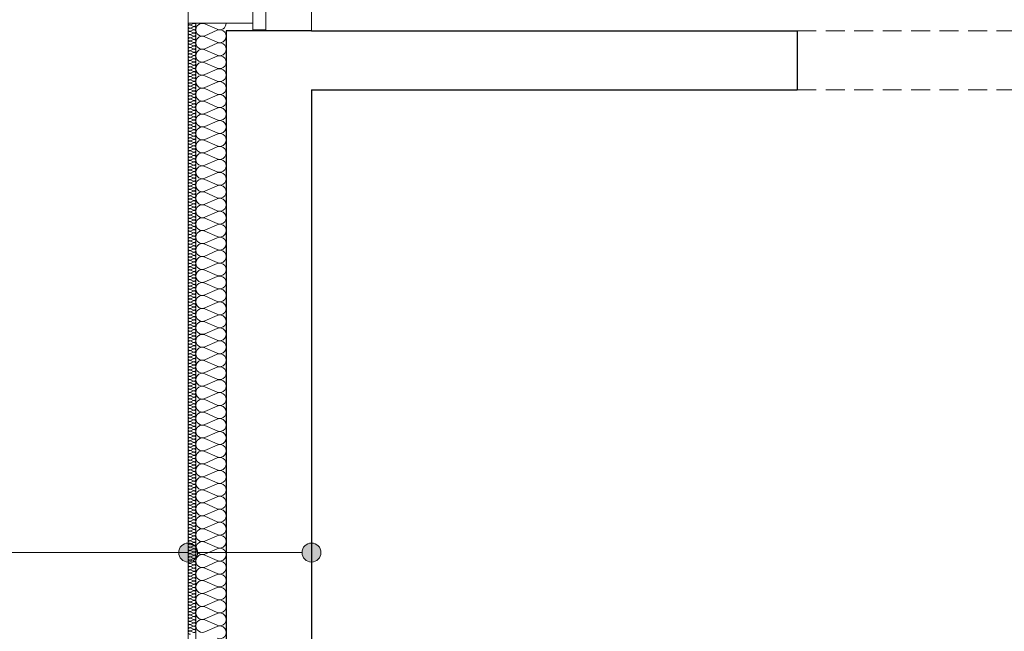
# Model space of a CAD drawing. Extents: x -438200 to -357500, y 15000 to 163871.
# Tile 39 of 148: x -431373 to -426184, y 69303 to 72529. Entities that reach past the tile are written whole.
import ezdxf

# ---------------------------------------------------------------- set-up
doc = ezdxf.new("R2010")
doc.units = 0
doc.header["$MEASUREMENT"] = 0
doc.linetypes.add('Krawędzie ukryte', pattern=[150, 100, -50])
for name, color, linetype in [('#podkład', 252, 'Continuous'), ('Arch ocieplenie', 252, 'Continuous'), ('Arch opisy', 252, 'Continuous'), ('Inwent Izolacje', 252, 'Continuous')]:
    doc.layers.add(name, color=color, linetype=linetype)
for name, color, linetype, lineweight in [('Arch ocieplenie_Nr_Pióra__9', 252, 'Continuous', 13), ('Arch opisy_Nr_Pióra__21', 252, 'Continuous', 9), ('Arch wykończenie_Nr_Pióra__3', 252, 'Continuous', 18), ('Inwent Izolacje_Nr_Pióra__2', 252, 'Continuous', 13), ('INWENT. OKNA_Nr_Pióra__5', 252, 'Continuous', 13), ('INWENT.ŚCIANY_Nr_Pióra__1', 252, 'Continuous', 25), ('INWENT.ŚCIANY_Nr_Pióra__2', 252, 'Continuous', 13), ('INWENT.ŚCIANY_Nr_Pióra__21', 252, 'Continuous', 9), ('Istniejące stropy_Nr_Pióra__5', 252, 'Continuous', 13)]:
    doc.layers.add(name, color=color, linetype=linetype, lineweight=lineweight)

# ---------------------------------------------------------------- blocks, each defined once
blk = doc.blocks.new('Izolacja cieplna 14_195', base_point=(-430484.9, 62322.6))
at = {"layer": 'Arch ocieplenie_Nr_Pióra__9', "linetype": 'Continuous'}
for p, q in [((-430456.9, 62321.9), (-430473, 62314.8)), ((-430473, 62313.4), (-430456.9, 62306.3)), ((-430456.9, 62304.9), (-430473, 62297.8)), ((-430473, 62296.4), (-430456.9, 62289.3)), ((-430456.9, 62287.9), (-430473, 62280.8)), ((-430473, 62279.4), (-430456.9, 62272.3)), ((-430456.9, 62270.9), (-430473, 62263.8)), ((-430473, 62262.4), (-430456.9, 62255.3)), ((-430456.9, 62253.9), (-430473, 62246.8)), ((-430473, 62245.4), (-430456.9, 62238.3)), ((-430456.9, 62236.9), (-430473, 62229.8)), ((-430473, 62228.4), (-430456.9, 62221.3)), ((-430456.9, 62219.9), (-430473, 62212.8)), ((-430473, 62211.4), (-430456.9, 62204.3)), ((-430456.9, 62202.9), (-430473, 62195.8)), ((-430473, 62194.4), (-430456.9, 62187.3)), ((-430456.9, 62185.9), (-430473, 62178.8)), ((-430473, 62177.4), (-430456.9, 62170.3)), ((-430456.9, 62168.9), (-430473, 62161.8)), ((-430473, 62160.4), (-430456.9, 62153.3)), ((-430456.9, 62151.9), (-430473, 62144.8)), ((-430473, 62143.4), (-430456.9, 62136.3)), ((-430456.9, 62134.9), (-430473, 62127.8)), ((-430473, 62126.4), (-430456.9, 62119.3)), ((-430456.9, 62117.9), (-430473, 62110.8)), ((-430473, 62109.4), (-430456.9, 62102.3)), ((-430456.9, 62100.9), (-430473, 62093.8)), ((-430473, 62092.4), (-430456.9, 62085.3)), ((-430456.9, 62083.9), (-430473, 62076.8)), ((-430473, 62075.4), (-430456.9, 62068.3)), ((-430456.9, 62066.9), (-430473, 62059.8)), ((-430473, 62058.4), (-430456.9, 62051.3)), ((-430456.9, 62049.9), (-430473, 62042.8)), ((-430473, 62041.4), (-430456.9, 62034.3)), ((-430456.9, 62032.9), (-430473, 62025.8)), ((-430473, 62024.4), (-430456.9, 62017.3)), ((-430456.9, 62015.9), (-430473, 62008.8)), ((-430473, 62007.4), (-430456.9, 62000.3)), ((-430456.9, 61998.9), (-430473, 61991.8)), ((-430473, 61990.4), (-430456.9, 61983.3)), ((-430456.9, 61981.9), (-430473, 61974.8)), ((-430473, 61973.4), (-430456.9, 61966.3)), ((-430456.9, 61964.9), (-430473, 61957.8)), ((-430473, 61956.4), (-430456.9, 61949.3)), ((-430456.9, 61947.9), (-430473, 61940.8)), ((-430473, 61939.4), (-430456.9, 61932.3)), ((-430456.9, 61930.9), (-430473, 61923.8)), ((-430473, 61922.4), (-430456.9, 61915.3)), ((-430456.9, 61913.9), (-430473, 61906.8)), ((-430473, 61905.4), (-430456.9, 61898.3)), ((-430456.9, 61896.9), (-430473, 61889.8)), ((-430473, 61888.4), (-430456.9, 61881.3)), ((-430456.9, 61879.9), (-430473, 61872.8)), ((-430473, 61871.4), (-430456.9, 61864.3)), ((-430456.9, 61862.9), (-430473, 61855.8)), ((-430473, 61854.4), (-430456.9, 61847.3)), ((-430456.9, 61845.9), (-430473, 61838.8)), ((-430473, 61837.4), (-430456.9, 61830.3)), ((-430456.9, 61828.9), (-430473, 61821.8)), ((-430473, 61820.4), (-430456.9, 61813.3)), ((-430456.9, 61811.9), (-430473, 61804.8)), ((-430473, 61803.4), (-430456.9, 61796.3)), ((-430456.9, 61794.9), (-430473, 61787.8)), ((-430473, 61786.4), (-430456.9, 61779.3)), ((-430456.9, 61777.9), (-430473, 61770.8)), ((-430473, 61769.4), (-430456.9, 61762.3)), ((-430456.9, 61760.9), (-430473, 61753.8)), ((-430473, 61752.4), (-430456.9, 61745.3)), ((-430456.9, 61743.9), (-430473, 61736.8)), ((-430473, 61735.4), (-430456.9, 61728.3)), ((-430456.9, 61726.9), (-430473, 61719.8)), ((-430473, 61718.4), (-430456.9, 61711.3)), ((-430456.9, 61709.9), (-430473, 61702.8)), ((-430473, 61701.4), (-430456.9, 61694.3)), ((-430456.9, 61692.9), (-430473, 61685.8)), ((-430473, 61684.4), (-430456.9, 61677.3)), ((-430456.9, 61675.9), (-430473, 61668.8)), ((-430473, 61667.4), (-430456.9, 61660.3)), ((-430456.9, 61658.9), (-430473, 61651.8)), ((-430473, 61650.4), (-430456.9, 61643.3)), ((-430456.9, 61641.9), (-430473, 61634.8)), ((-430473, 61633.4), (-430456.9, 61626.3)), ((-430456.9, 61624.9), (-430473, 61617.8)), ((-430473, 61616.4), (-430456.9, 61609.3)), ((-430456.9, 61607.9), (-430473, 61600.8)), ((-430473, 61599.4), (-430456.9, 61592.3)), ((-430456.9, 61590.9), (-430473, 61583.8)), ((-430473, 61582.4), (-430456.9, 61575.3)), ((-430456.9, 61573.9), (-430473, 61566.8)), ((-430473, 61565.4), (-430456.9, 61558.3)), ((-430456.9, 61556.9), (-430473, 61549.8)), ((-430473, 61548.4), (-430456.9, 61541.3)), ((-430456.9, 61539.9), (-430473, 61532.8)), ((-430473, 61531.4), (-430456.9, 61524.3)), ((-430456.9, 61522.9), (-430473, 61515.8)), ((-430473, 61514.4), (-430456.9, 61507.3)), ((-430456.9, 61505.9), (-430473, 61498.8)), ((-430473, 61497.4), (-430456.9, 61490.3)), ((-430456.9, 61488.9), (-430473, 61481.8)), ((-430473, 61480.4), (-430456.9, 61473.3)), ((-430456.9, 61471.9), (-430473, 61464.8)), ((-430473, 61463.4), (-430456.9, 61456.3)), ((-430456.9, 61454.9), (-430473, 61447.8)), ((-430473, 61446.4), (-430456.9, 61439.3)), ((-430456.9, 61437.9), (-430473, 61430.8)), ((-430473, 61429.4), (-430456.9, 61422.3)), ((-430456.9, 61420.9), (-430473, 61413.8)), ((-430473, 61412.4), (-430456.9, 61405.3)), ((-430456.9, 61403.9), (-430473, 61396.8)), ((-430473, 61395.4), (-430456.9, 61388.3)), ((-430456.9, 61386.9), (-430473, 61379.8)), ((-430473, 61378.4), (-430456.9, 61371.3)), ((-430456.9, 61369.9), (-430473, 61362.8)), ((-430473, 61361.4), (-430456.9, 61354.3)), ((-430456.9, 61352.9), (-430473, 61345.8)), ((-430473, 61344.4), (-430456.9, 61337.3)), ((-430456.9, 61335.9), (-430473, 61328.8)), ((-430473, 61327.4), (-430456.9, 61320.3)), ((-430456.9, 61318.9), (-430473, 61311.8)), ((-430473, 61310.4), (-430456.9, 61303.3)), ((-430456.9, 61301.9), (-430473, 61294.8)), ((-430473, 61293.4), (-430456.9, 61286.3)), ((-430456.9, 61284.9), (-430473, 61277.8)), ((-430473, 61276.4), (-430456.9, 61269.3)), ((-430456.9, 61267.9), (-430473, 61260.8)), ((-430473, 61259.4), (-430456.9, 61252.3)), ((-430456.9, 61250.9), (-430473, 61243.8)), ((-430473, 61242.4), (-430456.9, 61235.3)), ((-430456.9, 61233.9), (-430473, 61226.8)), ((-430473, 61225.4), (-430456.9, 61218.3)), ((-430456.9, 61216.9), (-430473, 61209.8)), ((-430473, 61208.4), (-430456.9, 61201.3)), ((-430456.9, 61199.9), (-430473, 61192.8)), ((-430473, 61191.4), (-430456.9, 61184.3)), ((-430456.9, 61182.9), (-430473, 61175.8)), ((-430473, 61174.4), (-430456.9, 61167.3)), ((-430456.9, 61165.9), (-430473, 61158.8)), ((-430473, 61157.4), (-430456.9, 61150.3)), ((-430456.9, 61148.9), (-430473, 61141.8)), ((-430473, 61140.4), (-430456.9, 61133.3)), ((-430456.9, 61131.9), (-430473, 61124.8)), ((-430473, 61123.4), (-430456.9, 61116.3)), ((-430456.9, 61114.9), (-430473, 61107.8)), ((-430473, 61106.4), (-430456.9, 61099.3)), ((-430456.9, 61097.9), (-430473, 61090.8)), ((-430473, 61089.4), (-430456.9, 61082.3)), ((-430456.9, 61080.9), (-430473, 61073.8)), ((-430473, 61072.4), (-430456.9, 61065.3)), ((-430456.9, 61063.9), (-430473, 61056.8)), ((-430473, 61055.4), (-430456.9, 61048.3)), ((-430456.9, 61046.9), (-430473, 61039.8)), ((-430473, 61038.4), (-430456.9, 61031.3)), ((-430456.9, 61029.9), (-430473, 61022.8)), ((-430473, 61021.4), (-430456.9, 61014.3)), ((-430456.9, 61012.9), (-430473, 61005.8)), ((-430473, 61004.4), (-430456.9, 60997.3)), ((-430456.9, 60995.9), (-430473, 60988.8)), ((-430473, 60987.4), (-430456.9, 60980.3)), ((-430456.9, 60978.9), (-430473, 60971.8)), ((-430473, 60970.4), (-430456.9, 60963.3)), ((-430456.9, 60961.9), (-430473, 60954.8)), ((-430473, 60953.4), (-430456.9, 60946.3)), ((-430456.9, 60944.9), (-430473, 60937.8)), ((-430473, 60936.4), (-430456.9, 60929.3)), ((-430456.9, 60927.9), (-430473, 60920.8)), ((-430473, 60919.4), (-430456.9, 60912.3)), ((-430456.9, 60910.9), (-430473, 60903.8)), ((-430473, 60902.4), (-430456.9, 60895.3)), ((-430456.9, 60893.9), (-430473, 60886.8)), ((-430473, 60885.4), (-430456.9, 60878.3)), ((-430456.9, 60876.9), (-430473, 60869.8)), ((-430473, 60868.4), (-430456.9, 60861.3)), ((-430456.9, 60859.9), (-430473, 60852.8)), ((-430473, 60851.4), (-430456.9, 60844.3)), ((-430456.9, 60842.9), (-430473, 60835.8)), ((-430473, 60834.4), (-430456.9, 60827.3)), ((-430456.9, 60825.9), (-430473, 60818.8)), ((-430473, 60817.4), (-430456.9, 60810.3)), ((-430456.9, 60808.9), (-430473, 60801.8)), ((-430473, 60800.4), (-430456.9, 60793.3)), ((-430456.9, 60791.9), (-430473, 60784.8)), ((-430473, 60783.4), (-430456.9, 60776.3)), ((-430456.9, 60774.9), (-430473, 60767.8)), ((-430473, 60766.4), (-430456.9, 60759.3)), ((-430456.9, 60757.9), (-430473, 60750.8)), ((-430473, 60749.4), (-430456.9, 60742.3)), ((-430456.9, 60740.9), (-430473, 60733.8)), ((-430473, 60732.4), (-430456.9, 60725.3)), ((-430456.9, 60723.9), (-430473, 60716.8)), ((-430473, 60715.4), (-430456.9, 60708.3)), ((-430456.9, 60706.9), (-430473, 60699.8)), ((-430473, 60698.4), (-430456.9, 60691.3)), ((-430456.9, 60689.9), (-430473, 60682.8)), ((-430473, 60681.4), (-430456.9, 60674.3)), ((-430456.9, 60672.9), (-430473, 60665.8)), ((-430473, 60664.4), (-430456.9, 60657.3)), ((-430456.9, 60655.9), (-430473, 60648.8)), ((-430473, 60647.4), (-430456.9, 60640.3)), ((-430456.9, 60638.9), (-430473, 60631.8)), ((-430473, 60630.4), (-430456.9, 60623.3)), ((-430456.9, 60621.9), (-430473, 60614.8)), ((-430473, 60613.4), (-430456.9, 60606.3)), ((-430456.9, 60604.9), (-430473, 60597.8)), ((-430473, 60596.4), (-430456.9, 60589.3)), ((-430456.9, 60587.9), (-430473, 60580.8)), ((-430473, 60579.4), (-430456.9, 60572.3)), ((-430456.9, 60570.9), (-430473, 60563.8)), ((-430473, 60562.4), (-430456.9, 60555.3)), ((-430456.9, 60553.9), (-430473, 60546.8)), ((-430473, 60545.4), (-430456.9, 60538.3)), ((-430456.9, 60536.9), (-430473, 60529.8)), ((-430473, 60528.4), (-430456.9, 60521.3)), ((-430456.9, 60519.9), (-430473, 60512.8)), ((-430473, 60511.4), (-430456.9, 60504.3)), ((-430456.9, 60502.9), (-430473, 60495.8)), ((-430473, 60494.4), (-430456.9, 60487.3)), ((-430456.9, 60485.9), (-430473, 60478.8)), ((-430473, 60477.4), (-430456.9, 60470.3)), ((-430456.9, 60468.9), (-430473, 60461.8)), ((-430473, 60460.4), (-430456.9, 60453.3)), ((-430456.9, 60451.9), (-430473, 60444.8)), ((-430473, 60443.4), (-430456.9, 60436.3)), ((-430456.9, 60434.9), (-430473, 60427.8)), ((-430473, 60426.4), (-430456.9, 60419.3)), ((-430456.9, 60417.9), (-430473, 60410.8)), ((-430473, 60409.4), (-430456.9, 60402.3)), ((-430456.9, 60400.9), (-430473, 60393.8)), ((-430473, 60392.4), (-430456.9, 60385.3)), ((-430456.9, 60383.9), (-430473, 60376.8)), ((-430473, 60375.4), (-430456.9, 60368.3)), ((-430456.9, 60366.9), (-430473, 60359.8)), ((-430473, 60358.4), (-430456.9, 60351.3)), ((-430456.9, 60349.9), (-430473, 60342.8)), ((-430473, 60341.4), (-430456.9, 60334.3)), ((-430456.9, 60332.9), (-430473, 60325.8)), ((-430473, 60324.4), (-430456.9, 60317.3)), ((-430456.9, 60315.9), (-430473, 60308.8)), ((-430473, 60307.4), (-430456.9, 60300.3)), ((-430456.9, 60298.9), (-430473, 60291.8)), ((-430473, 60290.4), (-430456.9, 60283.3)), ((-430456.9, 60281.9), (-430473, 60274.8)), ((-430473, 60273.4), (-430456.9, 60266.3)), ((-430456.9, 60264.9), (-430473, 60257.8)), ((-430473, 60256.4), (-430456.9, 60249.3)), ((-430456.9, 60247.9), (-430473, 60240.8)), ((-430473, 60239.4), (-430456.9, 60232.3)), ((-430456.9, 60230.9), (-430473, 60223.8)), ((-430473, 60222.4), (-430456.9, 60215.3)), ((-430456.9, 60213.9), (-430473, 60206.8)), ((-430473, 60205.4), (-430456.9, 60198.3)), ((-430456.9, 60196.9), (-430473, 60189.8)), ((-430473, 60188.4), (-430456.9, 60181.3)), ((-430456.9, 60179.9), (-430473, 60172.8)), ((-430473, 60171.4), (-430456.9, 60164.3)), ((-430456.9, 60162.9), (-430473, 60155.8)), ((-430473, 60154.4), (-430456.9, 60147.3)), ((-430456.9, 60145.9), (-430473, 60138.8)), ((-430473, 60137.4), (-430456.9, 60130.3)), ((-430456.9, 60128.9), (-430473, 60121.8)), ((-430473, 60120.4), (-430456.9, 60113.3)), ((-430456.9, 60111.9), (-430473, 60104.8)), ((-430473, 60103.4), (-430456.9, 60096.3)), ((-430456.9, 60094.9), (-430473, 60087.8)), ((-430473, 60086.4), (-430456.9, 60079.3)), ((-430456.9, 60077.9), (-430473, 60070.8)), ((-430473, 60069.4), (-430456.9, 60062.3)), ((-430456.9, 60060.9), (-430473, 60053.8)), ((-430473, 60052.4), (-430456.9, 60045.3)), ((-430456.9, 60043.9), (-430473, 60036.8)), ((-430473, 60035.4), (-430456.9, 60028.3)), ((-430456.9, 60026.9), (-430473, 60019.8)), ((-430473, 60018.4), (-430456.9, 60011.3)), ((-430456.9, 60009.9), (-430473, 60002.8)), ((-430473, 60001.4), (-430456.9, 59994.3)), ((-430456.9, 59992.9), (-430473, 59985.8)), ((-430473, 59984.4), (-430456.9, 59977.3)), ((-430456.9, 59975.9), (-430473, 59968.8)), ((-430473, 59967.4), (-430456.9, 59960.3)), ((-430456.9, 59958.9), (-430473, 59951.8)), ((-430473, 59950.4), (-430456.9, 59943.3)), ((-430456.9, 59941.9), (-430473, 59934.8)), ((-430473, 59933.4), (-430456.9, 59926.3)), ((-430456.9, 59924.9), (-430473, 59917.8)), ((-430473, 59916.4), (-430456.9, 59909.3)), ((-430456.9, 59907.9), (-430473, 59900.8)), ((-430473, 59899.4), (-430456.9, 59892.3)), ((-430456.9, 59890.9), (-430473, 59883.8)), ((-430473, 59882.4), (-430456.9, 59875.3)), ((-430456.9, 59873.9), (-430473, 59866.8)), ((-430473, 59865.4), (-430456.9, 59858.3)), ((-430456.9, 59856.9), (-430473, 59849.8)), ((-430473, 59848.4), (-430456.9, 59841.3)), ((-430456.9, 59839.9), (-430473, 59832.8)), ((-430473, 59831.4), (-430456.9, 59824.3)), ((-430456.9, 59822.9), (-430473, 59815.8)), ((-430473, 59814.4), (-430456.9, 59807.3)), ((-430456.9, 59805.9), (-430473, 59798.8)), ((-430473, 59797.4), (-430456.9, 59790.3)), ((-430456.9, 59788.9), (-430473, 59781.8)), ((-430473, 59780.4), (-430456.9, 59773.3)), ((-430456.9, 59771.9), (-430473, 59764.8)), ((-430473, 59763.4), (-430456.9, 59756.3)), ((-430456.9, 59754.9), (-430473, 59747.8)), ((-430473, 59746.4), (-430456.9, 59739.3)), ((-430456.9, 59737.9), (-430473, 59730.8)), ((-430473, 59729.4), (-430456.9, 59722.3)), ((-430456.9, 59720.9), (-430473, 59713.8)), ((-430473, 59712.4), (-430456.9, 59705.3)), ((-430456.9, 59703.9), (-430473, 59696.8)), ((-430473, 59695.4), (-430456.9, 59688.3)), ((-430456.9, 59686.9), (-430473, 59679.8)), ((-430473, 59678.4), (-430456.9, 59671.3)), ((-430456.9, 59669.9), (-430473, 59662.8)), ((-430473, 59661.4), (-430456.9, 59654.3)), ((-430456.9, 59652.9), (-430473, 59645.8)), ((-430473, 59644.4), (-430456.9, 59637.3)), ((-430456.9, 59635.9), (-430473, 59628.8)), ((-430473, 59627.4), (-430456.9, 59620.3)), ((-430456.9, 59618.9), (-430473, 59611.8)), ((-430473, 59610.4), (-430456.9, 59603.3)), ((-430456.9, 59601.9), (-430473, 59594.8)), ((-430473, 59593.4), (-430456.9, 59586.3)), ((-430456.9, 59584.9), (-430473, 59577.8)), ((-430473, 59576.4), (-430456.9, 59569.3)), ((-430456.9, 59567.9), (-430473, 59560.8)), ((-430473, 59559.4), (-430456.9, 59552.3)), ((-430456.9, 59550.9), (-430473, 59543.8)), ((-430473, 59542.4), (-430456.9, 59535.3)), ((-430456.9, 59533.9), (-430473, 59526.8)), ((-430473, 59525.4), (-430456.9, 59518.3)), ((-430456.9, 59516.9), (-430473, 59509.8)), ((-430473, 59508.4), (-430456.9, 59501.3)), ((-430456.9, 59499.9), (-430473, 59492.8)), ((-430473, 59491.4), (-430456.9, 59484.3)), ((-430456.9, 59482.9), (-430473, 59475.8)), ((-430473, 59474.4), (-430456.9, 59467.3)), ((-430456.9, 59465.9), (-430473, 59458.8)), ((-430473, 59457.4), (-430456.9, 59450.3)), ((-430456.9, 59448.9), (-430473, 59441.8)), ((-430473, 59440.4), (-430456.9, 59433.3)), ((-430456.9, 59431.9), (-430473, 59424.8)), ((-430473, 59423.4), (-430456.9, 59416.3)), ((-430456.9, 59414.9), (-430473, 59407.8)), ((-430473, 59406.4), (-430456.9, 59399.3)), ((-430456.9, 59397.9), (-430473, 59390.8)), ((-430473, 59389.4), (-430456.9, 59382.3)), ((-430456.9, 59380.9), (-430473, 59373.8)), ((-430473, 59372.4), (-430456.9, 59365.3)), ((-430456.9, 59363.9), (-430473, 59356.8)), ((-430473, 59355.4), (-430456.9, 59348.3)), ((-430456.9, 59346.9), (-430473, 59339.8)), ((-430473, 59338.4), (-430456.9, 59331.3)), ((-430456.9, 59329.9), (-430473, 59322.8)), ((-430473, 59321.4), (-430456.9, 59314.3)), ((-430456.9, 59312.9), (-430473, 59305.8)), ((-430473, 59304.4), (-430456.9, 59297.3)), ((-430456.9, 59295.9), (-430473, 59288.8)), ((-430473, 59287.4), (-430456.9, 59280.3)), ((-430456.9, 59278.9), (-430473, 59271.8)), ((-430473, 59270.4), (-430456.9, 59263.3)), ((-430456.9, 59261.9), (-430473, 59254.8)), ((-430473, 59253.4), (-430456.9, 59246.3)), ((-430456.9, 59244.9), (-430473, 59237.8)), ((-430473, 59236.4), (-430456.9, 59229.3)), ((-430456.9, 59227.9), (-430473, 59220.8)), ((-430473, 59219.4), (-430456.9, 59212.3)), ((-430456.9, 59210.9), (-430473, 59203.8)), ((-430473, 59202.4), (-430456.9, 59195.3)), ((-430456.9, 59193.9), (-430473, 59186.8)), ((-430473, 59185.4), (-430456.9, 59178.3)), ((-430456.9, 59176.9), (-430473, 59169.8)), ((-430473, 59168.4), (-430456.9, 59161.3)), ((-430456.9, 59159.9), (-430473, 59152.8)), ((-430473, 59151.4), (-430456.9, 59144.3)), ((-430456.9, 59142.9), (-430473, 59135.8)), ((-430473, 59134.4), (-430456.9, 59127.3)), ((-430456.9, 59125.9), (-430473, 59118.8)), ((-430473, 59117.4), (-430456.9, 59110.3))]:
    blk.add_line(p, q, dxfattribs=at)
for centre, start_param, end_param in [((-430476.4, 62322.6), 3.141593, 5.125182), ((-430453.5, 62314.1), 4.299595, 8.266775), ((-430476.4, 62305.6), 1.158004, 5.125183), ((-430476.4, 62288.6), 1.158004, 5.125183), ((-430476.4, 62271.6), 1.158004, 5.125183), ((-430453.5, 62297.1), 4.299595, 8.266775), ((-430453.5, 62280.1), 4.299595, 8.266775), ((-430453.5, 62263.1), 4.299595, 8.266775), ((-430476.4, 62254.6), 1.158004, 5.125183), ((-430476.4, 62237.6), 1.158004, 5.125183), ((-430476.4, 62220.6), 1.158004, 5.125183), ((-430453.5, 62246.1), 4.299595, 8.266775), ((-430453.5, 62229.1), 4.299595, 8.266775), ((-430453.5, 62212.1), 4.299595, 8.266775), ((-430476.4, 62203.6), 1.158004, 5.125183), ((-430476.4, 62186.6), 1.158004, 5.125183), ((-430476.4, 62169.6), 1.158004, 5.125183), ((-430453.5, 62195.1), 4.299595, 8.266775), ((-430453.5, 62178.1), 4.299595, 8.266775), ((-430453.5, 62161.1), 4.299595, 8.266775), ((-430476.4, 62152.6), 1.158004, 5.125183), ((-430476.4, 62135.6), 1.158004, 5.125183), ((-430476.4, 62118.6), 1.158004, 5.125183), ((-430476.4, 62101.6), 1.158004, 5.125183), ((-430453.5, 62144.1), 4.299595, 8.266775), ((-430453.5, 62127.1), 4.299595, 8.266775), ((-430453.5, 62110.1), 4.299595, 8.266775), ((-430476.4, 62084.6), 1.158004, 5.125183), ((-430476.4, 62067.6), 1.158004, 5.125183), ((-430476.4, 62050.6), 1.158004, 5.125183), ((-430453.5, 62093.1), 4.299595, 8.266775), ((-430453.5, 62076.1), 4.299595, 8.266775), ((-430453.5, 62059.1), 4.299595, 8.266775), ((-430476.4, 62033.6), 1.158004, 5.125183), ((-430476.4, 62016.6), 1.158004, 5.125183), ((-430476.4, 61999.6), 1.158004, 5.125183), ((-430453.5, 62042.1), 4.299595, 8.266775), ((-430453.5, 62025.1), 4.299595, 8.266775), ((-430453.5, 62008.1), 4.299595, 8.266775), ((-430476.4, 61982.6), 1.158004, 5.125183), ((-430476.4, 61965.6), 1.158004, 5.125183), ((-430476.4, 61948.6), 1.158004, 5.125183), ((-430453.5, 61991.1), 4.299595, 8.266775), ((-430453.5, 61974.1), 4.299595, 8.266775), ((-430453.5, 61957.1), 4.299595, 8.266775), ((-430476.4, 61931.6), 1.158004, 5.125183), ((-430476.4, 61914.6), 1.158004, 5.125183), ((-430476.4, 61897.6), 1.158004, 5.125183), ((-430453.5, 61940.1), 4.299595, 8.266775), ((-430453.5, 61923.1), 4.299595, 8.266775), ((-430453.5, 61906.1), 4.299595, 8.266775), ((-430476.4, 61880.6), 1.158004, 5.125183), ((-430476.4, 61863.6), 1.158004, 5.125183), ((-430476.4, 61846.6), 1.158004, 5.125183), ((-430453.5, 61889.1), 4.299595, 8.266775), ((-430453.5, 61872.1), 4.299595, 8.266775), ((-430453.5, 61855.1), 4.299595, 8.266775), ((-430476.4, 61829.6), 1.158004, 5.125183), ((-430476.4, 61812.6), 1.158004, 5.125183), ((-430476.4, 61795.6), 1.158004, 5.125183), ((-430453.5, 61838.1), 4.299595, 8.266775), ((-430453.5, 61821.1), 4.299595, 8.266775), ((-430453.5, 61804.1), 4.299595, 8.266775), ((-430476.4, 61778.6), 1.158004, 5.125183), ((-430476.4, 61761.6), 1.158004, 5.125183), ((-430476.4, 61744.6), 1.158004, 5.125183), ((-430453.5, 61787.1), 4.299595, 8.266775), ((-430453.5, 61770.1), 4.299595, 8.266775), ((-430453.5, 61753.1), 4.299595, 8.266775), ((-430476.4, 61727.6), 1.158004, 5.125183), ((-430476.4, 61710.6), 1.158004, 5.125183), ((-430476.4, 61693.6), 1.158004, 5.125183), ((-430453.5, 61736.1), 4.299595, 8.266775), ((-430453.5, 61719.1), 4.299595, 8.266775), ((-430453.5, 61702.1), 4.299595, 8.266775), ((-430476.4, 61676.6), 1.158004, 5.125183), ((-430476.4, 61659.6), 1.158004, 5.125183), ((-430476.4, 61642.6), 1.158004, 5.125183), ((-430453.5, 61685.1), 4.299595, 8.266775), ((-430453.5, 61668.1), 4.299595, 8.266775), ((-430453.5, 61651.1), 4.299595, 8.266775), ((-430476.4, 61625.6), 1.158004, 5.125183), ((-430476.4, 61608.6), 1.158004, 5.125183), ((-430476.4, 61591.6), 1.158004, 5.125183), ((-430453.5, 61634.1), 4.299595, 8.266775), ((-430453.5, 61617.1), 4.299595, 8.266775), ((-430453.5, 61600.1), 4.299595, 8.266775), ((-430453.5, 61583.1), 4.299595, 8.266775), ((-430476.4, 61574.6), 1.158004, 5.125183), ((-430476.4, 61557.6), 1.158004, 5.125183), ((-430476.4, 61540.6), 1.158004, 5.125183), ((-430453.5, 61566.1), 4.299595, 8.266775), ((-430453.5, 61549.1), 4.299595, 8.266775), ((-430453.5, 61532.1), 4.299595, 8.266775), ((-430476.4, 61523.6), 1.158004, 5.125183), ((-430476.4, 61506.6), 1.158004, 5.125183), ((-430476.4, 61489.6), 1.158004, 5.125183), ((-430453.5, 61515.1), 4.299595, 8.266775), ((-430453.5, 61498.1), 4.299595, 8.266775), ((-430453.5, 61481.1), 4.299595, 8.266775), ((-430476.4, 61472.6), 1.158004, 5.125183), ((-430476.4, 61455.6), 1.158004, 5.125183), ((-430476.4, 61438.6), 1.158004, 5.125183), ((-430453.5, 61464.1), 4.299595, 8.266775), ((-430453.5, 61447.1), 4.299595, 8.266775), ((-430453.5, 61430.1), 4.299595, 8.266775), ((-430476.4, 61421.6), 1.158004, 5.125183), ((-430476.4, 61404.6), 1.158004, 5.125183), ((-430476.4, 61387.6), 1.158004, 5.125183), ((-430453.5, 61413.1), 4.299595, 8.266775), ((-430453.5, 61396.1), 4.299595, 8.266775), ((-430453.5, 61379.1), 4.299595, 8.266775), ((-430476.4, 61370.6), 1.158004, 5.125183), ((-430476.4, 61353.6), 1.158004, 5.125183), ((-430476.4, 61336.6), 1.158004, 5.125183), ((-430453.5, 61362.1), 4.299595, 8.266775), ((-430453.5, 61345.1), 4.299595, 8.266775), ((-430453.5, 61328.1), 4.299595, 8.266775), ((-430476.4, 61319.6), 1.158004, 5.125183), ((-430476.4, 61302.6), 1.158004, 5.125183), ((-430476.4, 61285.6), 1.158004, 5.125183), ((-430453.5, 61311.1), 4.299595, 8.266775), ((-430453.5, 61294.1), 4.299595, 8.266775), ((-430453.5, 61277.1), 4.299595, 8.266775), ((-430476.4, 61268.6), 1.158004, 5.125183), ((-430476.4, 61251.6), 1.158004, 5.125183), ((-430476.4, 61234.6), 1.158004, 5.125183), ((-430453.5, 61260.1), 4.299595, 8.266775), ((-430453.5, 61243.1), 4.299595, 8.266775), ((-430453.5, 61226.1), 4.299595, 8.266775), ((-430476.4, 61217.6), 1.158004, 5.125183), ((-430476.4, 61200.6), 1.158004, 5.125183), ((-430476.4, 61183.6), 1.158004, 5.125183), ((-430453.5, 61209.1), 4.299595, 8.266775), ((-430453.5, 61192.1), 4.299595, 8.266775), ((-430453.5, 61175.1), 4.299595, 8.266775), ((-430476.4, 61166.6), 1.158004, 5.125183), ((-430476.4, 61149.6), 1.158004, 5.125183), ((-430476.4, 61132.6), 1.158004, 5.125183), ((-430476.4, 61115.6), 1.158004, 5.125183), ((-430453.5, 61158.1), 4.299595, 8.266775), ((-430453.5, 61141.1), 4.299595, 8.266775), ((-430453.5, 61124.1), 4.299595, 8.266775), ((-430476.4, 61098.6), 1.158004, 5.125183), ((-430476.4, 61081.6), 1.158004, 5.125183), ((-430476.4, 61064.6), 1.158004, 5.125183), ((-430453.5, 61107.1), 4.299595, 8.266775), ((-430453.5, 61090.1), 4.299595, 8.266775), ((-430453.5, 61073.1), 4.299595, 8.266775), ((-430476.4, 61047.6), 1.158004, 5.125183), ((-430476.4, 61030.6), 1.158004, 5.125183), ((-430476.4, 61013.6), 1.158004, 5.125183), ((-430453.5, 61056.1), 4.299595, 8.266775), ((-430453.5, 61039.1), 4.299595, 8.266775), ((-430453.5, 61022.1), 4.299595, 8.266775), ((-430476.4, 60996.6), 1.158004, 5.125183), ((-430476.4, 60979.6), 1.158004, 5.125183), ((-430476.4, 60962.6), 1.158004, 5.125183), ((-430453.5, 61005.1), 4.299595, 8.266775), ((-430453.5, 60988.1), 4.299595, 8.266775), ((-430453.5, 60971.1), 4.299595, 8.266775), ((-430476.4, 60945.6), 1.158004, 5.125183), ((-430476.4, 60928.6), 1.158004, 5.125183), ((-430476.4, 60911.6), 1.158004, 5.125183), ((-430453.5, 60954.1), 4.299595, 8.266775), ((-430453.5, 60937.1), 4.299595, 8.266775), ((-430453.5, 60920.1), 4.299595, 8.266775), ((-430476.4, 60894.6), 1.158004, 5.125183), ((-430476.4, 60877.6), 1.158004, 5.125183), ((-430476.4, 60860.6), 1.158004, 5.125183), ((-430453.5, 60903.1), 4.299595, 8.266775), ((-430453.5, 60886.1), 4.299595, 8.266775), ((-430453.5, 60869.1), 4.299595, 8.266775), ((-430476.4, 60843.6), 1.158004, 5.125183), ((-430476.4, 60826.6), 1.158004, 5.125183), ((-430476.4, 60809.6), 1.158004, 5.125183), ((-430453.5, 60852.1), 4.299595, 8.266775), ((-430453.5, 60835.1), 4.299595, 8.266775), ((-430453.5, 60818.1), 4.299595, 8.266775), ((-430476.4, 60792.6), 1.158004, 5.125183), ((-430476.4, 60775.6), 1.158004, 5.125183), ((-430476.4, 60758.6), 1.158004, 5.125183), ((-430453.5, 60801.1), 4.299595, 8.266775), ((-430453.5, 60784.1), 4.299595, 8.266775), ((-430453.5, 60767.1), 4.299595, 8.266775), ((-430476.4, 60741.6), 1.158004, 5.125183), ((-430476.4, 60724.6), 1.158004, 5.125183), ((-430476.4, 60707.6), 1.158004, 5.125183), ((-430453.5, 60750.1), 4.299595, 8.266775), ((-430453.5, 60733.1), 4.299595, 8.266775), ((-430453.5, 60716.1), 4.299595, 8.266775), ((-430476.4, 60690.6), 1.158004, 5.125183), ((-430476.4, 60673.6), 1.158004, 5.125183), ((-430476.4, 60656.6), 1.158004, 5.125183), ((-430453.5, 60699.1), 4.299595, 8.266775), ((-430453.5, 60682.1), 4.299595, 8.266775), ((-430453.5, 60665.1), 4.299595, 8.266775), ((-430476.4, 60639.6), 1.158004, 5.125183), ((-430476.4, 60622.6), 1.158004, 5.125183), ((-430476.4, 60605.6), 1.158004, 5.125183), ((-430453.5, 60648.1), 4.299595, 8.266775), ((-430453.5, 60631.1), 4.299595, 8.266775), ((-430453.5, 60614.1), 4.299595, 8.266775), ((-430453.5, 60597.1), 4.299595, 8.266775), ((-430476.4, 60588.6), 1.158004, 5.125183), ((-430476.4, 60571.6), 1.158004, 5.125183), ((-430476.4, 60554.6), 1.158004, 5.125183), ((-430453.5, 60580.1), 4.299595, 8.266775), ((-430453.5, 60563.1), 4.299595, 8.266775), ((-430453.5, 60546.1), 4.299595, 8.266775), ((-430476.4, 60537.6), 1.158004, 5.125183), ((-430476.4, 60520.6), 1.158004, 5.125183), ((-430476.4, 60503.6), 1.158004, 5.125183), ((-430453.5, 60529.1), 4.299595, 8.266775), ((-430453.5, 60512.1), 4.299595, 8.266775), ((-430453.5, 60495.1), 4.299595, 8.266775), ((-430476.4, 60486.6), 1.158004, 5.125183), ((-430476.4, 60469.6), 1.158004, 5.125183), ((-430476.4, 60452.6), 1.158004, 5.125183), ((-430453.5, 60478.1), 4.299595, 8.266775), ((-430453.5, 60461.1), 4.299595, 8.266775), ((-430453.5, 60444.1), 4.299595, 8.266775), ((-430476.4, 60435.6), 1.158004, 5.125183), ((-430476.4, 60418.6), 1.158004, 5.125183), ((-430476.4, 60401.6), 1.158004, 5.125183), ((-430453.5, 60427.1), 4.299595, 8.266775), ((-430453.5, 60410.1), 4.299595, 8.266775), ((-430453.5, 60393.1), 4.299595, 8.266775), ((-430476.4, 60384.6), 1.158004, 5.125183), ((-430476.4, 60367.6), 1.158004, 5.125183), ((-430476.4, 60350.6), 1.158004, 5.125183), ((-430453.5, 60376.1), 4.299595, 8.266775), ((-430453.5, 60359.1), 4.299595, 8.266775), ((-430453.5, 60342.1), 4.299595, 8.266775), ((-430476.4, 60333.6), 1.158004, 5.125183), ((-430476.4, 60316.6), 1.158004, 5.125183), ((-430476.4, 60299.6), 1.158004, 5.125183), ((-430453.5, 60325.1), 4.299595, 8.266775), ((-430453.5, 60308.1), 4.299595, 8.266775), ((-430453.5, 60291.1), 4.299595, 8.266775), ((-430476.4, 60282.6), 1.158004, 5.125183), ((-430476.4, 60265.6), 1.158004, 5.125183), ((-430476.4, 60248.6), 1.158004, 5.125183), ((-430453.5, 60274.1), 4.299595, 8.266775), ((-430453.5, 60257.1), 4.299595, 8.266775), ((-430453.5, 60240.1), 4.299595, 8.266775), ((-430476.4, 60231.6), 1.158004, 5.125183), ((-430476.4, 60214.6), 1.158004, 5.125183), ((-430476.4, 60197.6), 1.158004, 5.125183), ((-430453.5, 60223.1), 4.299595, 8.266775), ((-430453.5, 60206.1), 4.299595, 8.266775), ((-430453.5, 60189.1), 4.299595, 8.266775), ((-430476.4, 60180.6), 1.158004, 5.125183), ((-430476.4, 60163.6), 1.158004, 5.125183), ((-430476.4, 60146.6), 1.158004, 5.125183), ((-430476.4, 60129.6), 1.158004, 5.125183), ((-430453.5, 60172.1), 4.299595, 8.266775), ((-430453.5, 60155.1), 4.299595, 8.266775), ((-430453.5, 60138.1), 4.299595, 8.266775), ((-430476.4, 60112.6), 1.158004, 5.125183), ((-430476.4, 60095.6), 1.158004, 5.125183), ((-430476.4, 60078.6), 1.158004, 5.125183), ((-430453.5, 60121.1), 4.299595, 8.266775), ((-430453.5, 60104.1), 4.299595, 8.266775), ((-430453.5, 60087.1), 4.299595, 8.266775), ((-430476.4, 60061.6), 1.158004, 5.125183), ((-430476.4, 60044.6), 1.158004, 5.125183), ((-430476.4, 60027.6), 1.158004, 5.125183), ((-430453.5, 60070.1), 4.299595, 8.266775), ((-430453.5, 60053.1), 4.299595, 8.266775), ((-430453.5, 60036.1), 4.299595, 8.266775), ((-430476.4, 60010.6), 1.158004, 5.125183), ((-430476.4, 59993.6), 1.158004, 5.125183), ((-430476.4, 59976.6), 1.158004, 5.125183), ((-430453.5, 60019.1), 4.299595, 8.266775), ((-430453.5, 60002.1), 4.299595, 8.266775), ((-430453.5, 59985.1), 4.299595, 8.266775), ((-430476.4, 59959.6), 1.158004, 5.125183), ((-430476.4, 59942.6), 1.158004, 5.125183), ((-430476.4, 59925.6), 1.158004, 5.125183), ((-430453.5, 59968.1), 4.299595, 8.266775), ((-430453.5, 59951.1), 4.299595, 8.266775), ((-430453.5, 59934.1), 4.299595, 8.266775), ((-430476.4, 59908.6), 1.158004, 5.125183), ((-430476.4, 59891.6), 1.158004, 5.125183), ((-430476.4, 59874.6), 1.158004, 5.125183), ((-430453.5, 59917.1), 4.299595, 8.266775), ((-430453.5, 59900.1), 4.299595, 8.266775), ((-430453.5, 59883.1), 4.299595, 8.266775), ((-430476.4, 59857.6), 1.158004, 5.125183), ((-430476.4, 59840.6), 1.158004, 5.125183), ((-430476.4, 59823.6), 1.158004, 5.125183), ((-430453.5, 59866.1), 4.299595, 8.266775), ((-430453.5, 59849.1), 4.299595, 8.266775), ((-430453.5, 59832.1), 4.299595, 8.266775), ((-430476.4, 59806.6), 1.158004, 5.125183), ((-430476.4, 59789.6), 1.158004, 5.125183), ((-430476.4, 59772.6), 1.158004, 5.125183), ((-430453.5, 59815.1), 4.299595, 8.266775), ((-430453.5, 59798.1), 4.299595, 8.266775), ((-430453.5, 59781.1), 4.299595, 8.266775), ((-430476.4, 59755.6), 1.158004, 5.125183), ((-430476.4, 59738.6), 1.158004, 5.125183), ((-430476.4, 59721.6), 1.158004, 5.125183), ((-430453.5, 59764.1), 4.299595, 8.266775), ((-430453.5, 59747.1), 4.299595, 8.266775), ((-430453.5, 59730.1), 4.299595, 8.266775), ((-430476.4, 59704.6), 1.158004, 5.125183), ((-430476.4, 59687.6), 1.158004, 5.125183), ((-430476.4, 59670.6), 1.158004, 5.125183), ((-430453.5, 59713.1), 4.299595, 8.266775), ((-430453.5, 59696.1), 4.299595, 8.266775), ((-430453.5, 59679.1), 4.299595, 8.266775), ((-430476.4, 59653.6), 1.158004, 5.125183), ((-430476.4, 59636.6), 1.158004, 5.125183), ((-430476.4, 59619.6), 1.158004, 5.125183), ((-430453.5, 59662.1), 4.299595, 8.266775), ((-430453.5, 59645.1), 4.299595, 8.266775), ((-430453.5, 59628.1), 4.299595, 8.266775), ((-430453.5, 59611.1), 4.299595, 8.266775), ((-430476.4, 59602.6), 1.158004, 5.125183), ((-430476.4, 59585.6), 1.158004, 5.125183), ((-430476.4, 59568.6), 1.158004, 5.125183), ((-430453.5, 59594.1), 4.299595, 8.266775), ((-430453.5, 59577.1), 4.299595, 8.266775), ((-430453.5, 59560.1), 4.299595, 8.266775), ((-430476.4, 59551.6), 1.158004, 5.125183), ((-430476.4, 59534.6), 1.158004, 5.125183), ((-430476.4, 59517.6), 1.158004, 5.125183), ((-430453.5, 59543.1), 4.299595, 8.266775), ((-430453.5, 59526.1), 4.299595, 8.266775), ((-430453.5, 59509.1), 4.299595, 8.266775), ((-430476.4, 59500.6), 1.158004, 5.125183), ((-430476.4, 59483.6), 1.158004, 5.125183), ((-430476.4, 59466.6), 1.158004, 5.125183), ((-430453.5, 59492.1), 4.299595, 8.266775), ((-430453.5, 59475.1), 4.299595, 8.266775), ((-430453.5, 59458.1), 4.299595, 8.266775), ((-430476.4, 59449.6), 1.158004, 5.125183), ((-430476.4, 59432.6), 1.158004, 5.125183), ((-430476.4, 59415.6), 1.158004, 5.125183), ((-430453.5, 59441.1), 4.299595, 8.266775), ((-430453.5, 59424.1), 4.299595, 8.266775), ((-430453.5, 59407.1), 4.299595, 8.266775), ((-430476.4, 59398.6), 1.158004, 5.125183), ((-430476.4, 59381.6), 1.158004, 5.125183), ((-430476.4, 59364.6), 1.158004, 5.125183), ((-430453.5, 59390.1), 4.299595, 8.266775), ((-430453.5, 59373.1), 4.299595, 8.266775), ((-430453.5, 59356.1), 4.299595, 8.266775), ((-430476.4, 59347.6), 1.158004, 5.125183), ((-430476.4, 59330.6), 1.158004, 5.125183), ((-430476.4, 59313.6), 1.158004, 5.125183), ((-430453.5, 59339.1), 4.299595, 8.266775), ((-430453.5, 59322.1), 4.299595, 8.266775), ((-430453.5, 59305.1), 4.299595, 8.266775), ((-430476.4, 59296.6), 1.158004, 5.125183), ((-430476.4, 59279.6), 1.158004, 5.125183), ((-430476.4, 59262.6), 1.158004, 5.125183), ((-430453.5, 59288.1), 4.299595, 8.266775), ((-430453.5, 59271.1), 4.299595, 8.266775), ((-430453.5, 59254.1), 4.299595, 8.266775), ((-430476.4, 59245.6), 1.158004, 5.125183), ((-430476.4, 59228.6), 1.158004, 5.125183), ((-430476.4, 59211.6), 1.158004, 5.125183), ((-430453.5, 59237.1), 4.299595, 8.266775), ((-430453.5, 59220.1), 4.299595, 8.266775), ((-430453.5, 59203.1), 4.299595, 8.266775), ((-430476.4, 59194.6), 1.158004, 5.125183), ((-430476.4, 59177.6), 1.158004, 5.125183), ((-430476.4, 59160.6), 1.158004, 5.125183), ((-430453.5, 59186.1), 4.299595, 8.266775), ((-430453.5, 59169.1), 4.299595, 8.266775), ((-430453.5, 59152.1), 4.299595, 8.266775), ((-430476.4, 59143.6), 1.158004, 5.125183), ((-430476.4, 59126.6), 1.158004, 5.125183), ((-430476.4, 59109.6), 1.158004, 5.125183), ((-430453.5, 59135.1), 4.299595, 8.266775), ((-430453.5, 59118.1), 4.299595, 8.266775)]:
    blk.add_ellipse(centre, major_axis=(8.51, 0), ratio=0.999163, start_param=start_param, end_param=end_param, dxfattribs=at)
blk = doc.blocks.new('Izolacja cieplna 14_318', base_point=(-430284.9, 57812.6))
at = {"layer": 'Inwent Izolacje_Nr_Pióra__2', "linetype": 'Continuous'}
for p, q in [((-430332.6, 62291.3), (-430397.3, 62319.7)), ((-430397.3, 62257.1), (-430332.6, 62285.6)), ((-430332.6, 62223), (-430397.3, 62251.4)), ((-430397.3, 62188.8), (-430332.6, 62217.2)), ((-430332.6, 62154.6), (-430397.3, 62183.1)), ((-430397.3, 62120.5), (-430332.6, 62148.9)), ((-430332.6, 62086.3), (-430397.3, 62114.7)), ((-430397.3, 62052.1), (-430332.6, 62080.6)), ((-430332.6, 62018), (-430397.3, 62046.4)), ((-430397.3, 61983.8), (-430332.6, 62012.2)), ((-430332.6, 61949.6), (-430397.3, 61978.1)), ((-430397.3, 61915.5), (-430332.6, 61943.9)), ((-430332.6, 61881.3), (-430397.3, 61909.7)), ((-430397.3, 61847.1), (-430332.6, 61875.6)), ((-430332.6, 61813), (-430397.3, 61841.4)), ((-430397.3, 61778.8), (-430332.6, 61807.2)), ((-430332.6, 61744.6), (-430397.3, 61773.1)), ((-430397.3, 61710.5), (-430332.6, 61738.9)), ((-430332.6, 61676.3), (-430397.3, 61704.7)), ((-430397.3, 61642.1), (-430332.6, 61670.6)), ((-430332.6, 61608), (-430397.3, 61636.4)), ((-430397.3, 61573.8), (-430332.6, 61602.2)), ((-430332.6, 61539.6), (-430397.3, 61568.1)), ((-430397.3, 61505.5), (-430332.6, 61533.9)), ((-430332.6, 61471.3), (-430397.3, 61499.7)), ((-430397.3, 61437.1), (-430332.6, 61465.6)), ((-430332.6, 61403), (-430397.3, 61431.4)), ((-430397.3, 61368.8), (-430332.6, 61397.2)), ((-430332.6, 61334.6), (-430397.3, 61363.1)), ((-430397.3, 61300.5), (-430332.6, 61328.9)), ((-430332.6, 61266.3), (-430397.3, 61294.7)), ((-430397.3, 61232.1), (-430332.6, 61260.6)), ((-430332.6, 61198), (-430397.3, 61226.4)), ((-430397.3, 61163.8), (-430332.6, 61192.2)), ((-430332.6, 61129.6), (-430397.3, 61158.1)), ((-430397.3, 61095.5), (-430332.6, 61123.9)), ((-430332.6, 61061.3), (-430397.3, 61089.7)), ((-430397.3, 61027.1), (-430332.6, 61055.6)), ((-430332.6, 60993), (-430397.3, 61021.4)), ((-430397.3, 60958.8), (-430332.6, 60987.2)), ((-430332.6, 60924.6), (-430397.3, 60953.1)), ((-430397.3, 60890.5), (-430332.6, 60918.9)), ((-430332.6, 60856.3), (-430397.3, 60884.7)), ((-430397.3, 60822.1), (-430332.6, 60850.6)), ((-430332.6, 60788), (-430397.3, 60816.4)), ((-430397.3, 60753.8), (-430332.6, 60782.2)), ((-430332.6, 60719.6), (-430397.3, 60748.1)), ((-430397.3, 60685.5), (-430332.6, 60713.9)), ((-430332.6, 60651.3), (-430397.3, 60679.7)), ((-430397.3, 60617.1), (-430332.6, 60645.6)), ((-430332.6, 60583), (-430397.3, 60611.4)), ((-430397.3, 60548.8), (-430332.6, 60577.2)), ((-430332.6, 60514.6), (-430397.3, 60543.1)), ((-430397.3, 60480.5), (-430332.6, 60508.9)), ((-430332.6, 60446.3), (-430397.3, 60474.7)), ((-430397.3, 60412.1), (-430332.6, 60440.6)), ((-430332.6, 60378), (-430397.3, 60406.4)), ((-430397.3, 60343.8), (-430332.6, 60372.2)), ((-430332.6, 60309.6), (-430397.3, 60338.1)), ((-430397.3, 60275.5), (-430332.6, 60303.9)), ((-430332.6, 60241.3), (-430397.3, 60269.7)), ((-430397.3, 60207.1), (-430332.6, 60235.6)), ((-430332.6, 60173), (-430397.3, 60201.4)), ((-430397.3, 60138.8), (-430332.6, 60167.2)), ((-430332.6, 60104.6), (-430397.3, 60133.1)), ((-430397.3, 60070.5), (-430332.6, 60098.9)), ((-430332.6, 60036.3), (-430397.3, 60064.7)), ((-430397.3, 60002.1), (-430332.6, 60030.6)), ((-430332.6, 59968), (-430397.3, 59996.4)), ((-430397.3, 59933.8), (-430332.6, 59962.2)), ((-430332.6, 59899.6), (-430397.3, 59928.1)), ((-430397.3, 59865.5), (-430332.6, 59893.9)), ((-430332.6, 59831.3), (-430397.3, 59859.7)), ((-430397.3, 59797.1), (-430332.6, 59825.6)), ((-430332.6, 59763), (-430397.3, 59791.4)), ((-430397.3, 59728.8), (-430332.6, 59757.2)), ((-430332.6, 59694.6), (-430397.3, 59723.1)), ((-430397.3, 59660.5), (-430332.6, 59688.9)), ((-430332.6, 59626.3), (-430397.3, 59654.7)), ((-430397.3, 59592.1), (-430332.6, 59620.6)), ((-430332.6, 59558), (-430397.3, 59586.4)), ((-430397.3, 59523.8), (-430332.6, 59552.2)), ((-430332.6, 59489.6), (-430397.3, 59518.1)), ((-430397.3, 59455.5), (-430332.6, 59483.9)), ((-430332.6, 59421.3), (-430397.3, 59449.7)), ((-430397.3, 59387.1), (-430332.6, 59415.6)), ((-430332.6, 59353), (-430397.3, 59381.4)), ((-430397.3, 59318.8), (-430332.6, 59347.2)), ((-430332.6, 59284.6), (-430397.3, 59313.1)), ((-430397.3, 59250.5), (-430332.6, 59278.9)), ((-430332.6, 59216.3), (-430397.3, 59244.7)), ((-430397.3, 59182.1), (-430332.6, 59210.6)), ((-430332.6, 59148), (-430397.3, 59176.4)), ((-430397.3, 59113.8), (-430332.6, 59142.2))]:
    blk.add_line(p, q, dxfattribs=at)
for centre, start_param, end_param in [((-430410.9, 62288.4), 5.870392, 9.837571), ((-430319, 62322.6), 2.7288, 4.712389), ((-430319, 62254.3), 2.7288, 6.695979), ((-430410.9, 62220.1), 5.870392, 9.837571), ((-430319, 62185.9), 2.7288, 6.695979), ((-430410.9, 62151.8), 5.870392, 9.837571), ((-430410.9, 62083.4), 5.870392, 9.837571), ((-430319, 62117.6), 2.7288, 6.695979), ((-430319, 62049.3), 2.7288, 6.695979), ((-430410.9, 62015.1), 5.870392, 9.837571), ((-430319, 61980.9), 2.7288, 6.695979), ((-430410.9, 61946.8), 5.870392, 9.837571), ((-430410.9, 61878.4), 5.870392, 9.837571), ((-430319, 61912.6), 2.7288, 6.695979), ((-430319, 61844.3), 2.7288, 6.695979), ((-430410.9, 61810.1), 5.870392, 9.837571), ((-430319, 61775.9), 2.7288, 6.695979), ((-430410.9, 61741.8), 5.870392, 9.837571), ((-430410.9, 61673.4), 5.870392, 9.837571), ((-430319, 61707.6), 2.7288, 6.695979), ((-430319, 61639.3), 2.7288, 6.695979), ((-430410.9, 61605.1), 5.870392, 9.837571), ((-430319, 61570.9), 2.7288, 6.695979), ((-430410.9, 61536.8), 5.870392, 9.837571), ((-430319, 61502.6), 2.7288, 6.695979), ((-430410.9, 61468.4), 5.870392, 9.837571), ((-430410.9, 61400.1), 5.870392, 9.837571), ((-430319, 61434.3), 2.7288, 6.695979), ((-430319, 61365.9), 2.7288, 6.695979), ((-430410.9, 61331.8), 5.870392, 9.837571), ((-430319, 61297.6), 2.7288, 6.695979), ((-430410.9, 61263.4), 5.870392, 9.837571), ((-430410.9, 61195.1), 5.870392, 9.837571), ((-430319, 61229.3), 2.7288, 6.695979), ((-430319, 61160.9), 2.7288, 6.695979), ((-430410.9, 61126.8), 5.870392, 9.837571), ((-430319, 61092.6), 2.7288, 6.695979), ((-430410.9, 61058.4), 5.870392, 9.837571), ((-430410.9, 60990.1), 5.870392, 9.837571), ((-430319, 61024.3), 2.7288, 6.695979), ((-430319, 60955.9), 2.7288, 6.695979), ((-430410.9, 60921.8), 5.870392, 9.837571), ((-430319, 60887.6), 2.7288, 6.695979), ((-430410.9, 60853.4), 5.870392, 9.837571), ((-430410.9, 60785.1), 5.870392, 9.837571), ((-430319, 60819.3), 2.7288, 6.695979), ((-430319, 60750.9), 2.7288, 6.695979), ((-430410.9, 60716.8), 5.870392, 9.837571), ((-430319, 60682.6), 2.7288, 6.695979), ((-430410.9, 60648.4), 5.870392, 9.837571), ((-430410.9, 60580.1), 5.870392, 9.837571), ((-430319, 60614.3), 2.7288, 6.695979), ((-430319, 60545.9), 2.7288, 6.695979), ((-430410.9, 60511.8), 5.870392, 9.837571), ((-430319, 60477.6), 2.7288, 6.695979), ((-430410.9, 60443.4), 5.870392, 9.837571), ((-430410.9, 60375.1), 5.870392, 9.837571), ((-430319, 60409.3), 2.7288, 6.695979), ((-430319, 60340.9), 2.7288, 6.695979), ((-430410.9, 60306.8), 5.870392, 9.837571), ((-430319, 60272.6), 2.7288, 6.695979), ((-430410.9, 60238.4), 5.870392, 9.837571), ((-430410.9, 60170.1), 5.870392, 9.837571), ((-430319, 60204.3), 2.7288, 6.695979), ((-430410.9, 60101.8), 5.870392, 9.837571), ((-430319, 60135.9), 2.7288, 6.695979), ((-430319, 60067.6), 2.7288, 6.695979), ((-430410.9, 60033.4), 5.870392, 9.837571), ((-430319, 59999.3), 2.7288, 6.695979), ((-430410.9, 59965.1), 5.870392, 9.837571), ((-430410.9, 59896.8), 5.870392, 9.837571), ((-430319, 59930.9), 2.7288, 6.695979), ((-430319, 59862.6), 2.7288, 6.695979), ((-430410.9, 59828.4), 5.870392, 9.837571), ((-430319, 59794.3), 2.7288, 6.695979), ((-430410.9, 59760.1), 5.870392, 9.837571), ((-430410.9, 59691.8), 5.870392, 9.837571), ((-430319, 59725.9), 2.7288, 6.695979), ((-430319, 59657.6), 2.7288, 6.695979), ((-430410.9, 59623.4), 5.870392, 9.837571), ((-430319, 59589.3), 2.7288, 6.695979), ((-430410.9, 59555.1), 5.870392, 9.837571), ((-430410.9, 59486.8), 5.870392, 9.837571), ((-430319, 59520.9), 2.7288, 6.695979), ((-430319, 59452.6), 2.7288, 6.695979), ((-430410.9, 59418.4), 5.870392, 9.837571), ((-430319, 59384.3), 2.7288, 6.695979), ((-430410.9, 59350.1), 5.870392, 9.837571), ((-430410.9, 59281.8), 5.870392, 9.837571), ((-430319, 59315.9), 2.7288, 6.695979), ((-430319, 59247.6), 2.7288, 6.695979), ((-430410.9, 59213.4), 5.870392, 9.837571), ((-430319, 59179.3), 2.7288, 6.695979), ((-430410.9, 59145.1), 5.870392, 9.837571), ((-430319, 59110.9), 2.7288, 6.695979)]:
    blk.add_ellipse(centre, major_axis=(0, 34.2), ratio=0.995956, start_param=start_param, end_param=end_param, dxfattribs=at)
blk = doc.blocks.new('Linia_152', base_point=(-430484.9, 59531.7))
at = {"layer": 'Arch opisy_Nr_Pióra__21', "linetype": 'Continuous'}
blk.add_line((-430484.9, 59531.7), (-432564.7, 59531.7), dxfattribs=at)
blk.add_circle((-432864.7, 59531.7), 300, dxfattribs=at)
blk = doc.blocks.new('Linia_153', base_point=(-429834.9, 59531.7))
at = {"layer": 'Arch opisy_Nr_Pióra__21', "linetype": 'Continuous'}
for points in [[(-430434.9, 59531.7), (-430438.8, 59550.8), (-430449.6, 59567), (-430465.8, 59577.9), (-430484.9, 59581.7), (-430504.1, 59577.9), (-430520.3, 59567), (-430531.1, 59550.8), (-430534.9, 59531.7), (-430531.1, 59512.6), (-430520.3, 59496.3), (-430504.1, 59485.5), (-430484.9, 59481.7), (-430465.8, 59485.5), (-430449.6, 59496.3), (-430438.8, 59512.6)], [(-429784.9, 59531.7), (-429788.8, 59550.8), (-429799.6, 59567), (-429815.8, 59577.9), (-429834.9, 59581.7), (-429854.1, 59577.9), (-429870.3, 59567), (-429881.1, 59550.8), (-429884.9, 59531.7), (-429881.1, 59512.6), (-429870.3, 59496.3), (-429854.1, 59485.5), (-429834.9, 59481.7), (-429815.8, 59485.5), (-429799.6, 59496.3), (-429788.8, 59512.6)]]:
    blk.add_hatch(color=256, dxfattribs=at).paths.add_polyline_path(points, flags=0)
blk.add_line((-429884.9, 59531.7), (-430434.9, 59531.7), dxfattribs=at)
for centre in [(-430484.9, 59531.7), (-429834.9, 59531.7)]:
    blk.add_circle(centre, 50, dxfattribs=at)
blk = doc.blocks.new('piętro')
at = {"layer": 'Arch wykończenie_Nr_Pióra__3', "color": 252, "linetype": 'Continuous'}
for p, q in [((-430484.9, 54674.3), (-430144.9, 54674.3)), ((-430484.9, 50084.3), (-430484.9, 54674.3))]:
    blk.add_line(p, q, dxfattribs=at)
at = {"layer": 'INWENT. OKNA_Nr_Pióra__5', "color": 252, "linetype": 'Continuous'}
for p, q in [((-430144.9, 55524.3), (-430144.9, 54634.3)), ((-430074.9, 55524.3), (-430074.9, 54634.3)), ((-430074.9, 54639.3), (-430144.9, 54639.3))]:
    blk.add_line(p, q, dxfattribs=at)
at = {"layer": 'INWENT.ŚCIANY_Nr_Pióra__1', "color": 252, "linetype": 'Continuous'}
for p, q in [((-429834.9, 54634.3), (-430284.9, 54634.3)), ((-430284.9, 54634.3), (-430284.9, 50264.3)), ((-429834.9, 54634.3), (-427274.9, 54634.3)), ((-427274.9, 54634.3), (-427274.9, 54324.3)), ((-429834.9, 54324.3), (-427274.9, 54324.3)), ((-429834.9, 54324.3), (-429834.9, 50704.3))]:
    blk.add_line(p, q, dxfattribs=at)
at = {"layer": 'INWENT.ŚCIANY_Nr_Pióra__2', "color": 252, "linetype": 'Continuous'}
blk.add_line((-430444.9, 50164.3), (-430444.9, 54674.3), dxfattribs=at)
at = {"layer": 'INWENT.ŚCIANY_Nr_Pióra__21', "color": 252, "linetype": 'Continuous'}
for p, q in [((-429834.9, 55524.3), (-429834.9, 54634.3)), ((-430484.9, 54674.3), (-430484.9, 55484.3))]:
    blk.add_line(p, q, dxfattribs=at)
at = {"layer": 'Istniejące stropy_Nr_Pióra__5', "color": 252, "linetype": 'Krawędzie ukryte'}
for p, q in [((-427274.9, 54634.3), (-421854.9, 54634.3)), ((-427274.9, 54324.3), (-421854.9, 54324.3))]:
    blk.add_line(p, q, dxfattribs=at)
at = {"layer": 'Arch ocieplenie', "color": 252, "linetype": 'Continuous', "lineweight": 13}
blk.add_blockref('Izolacja cieplna 14_195', (-430484.9, 54674.3), dxfattribs=at)
at = {"layer": 'Arch opisy', "color": 252, "linetype": 'Continuous'}
for name, p in [('Linia_152', (-430484.9, 51883.3)), ('Linia_153', (-429834.9, 51883.3))]:
    blk.add_blockref(name, p, dxfattribs=at)
at = {"layer": 'Inwent Izolacje', "color": 252, "linetype": 'Continuous', "lineweight": 13}
blk.add_blockref('Izolacja cieplna 14_318', (-430284.9, 50164.3), dxfattribs=at)

msp = doc.modelspace()

# ---------------------------------------------------------------- block references
at = {"layer": '#podkład', "color": 3, "lineweight": 50}
msp.add_blockref('piętro', (0, 17835.1), dxfattribs=at)

doc.saveas('drawing.dxf')
